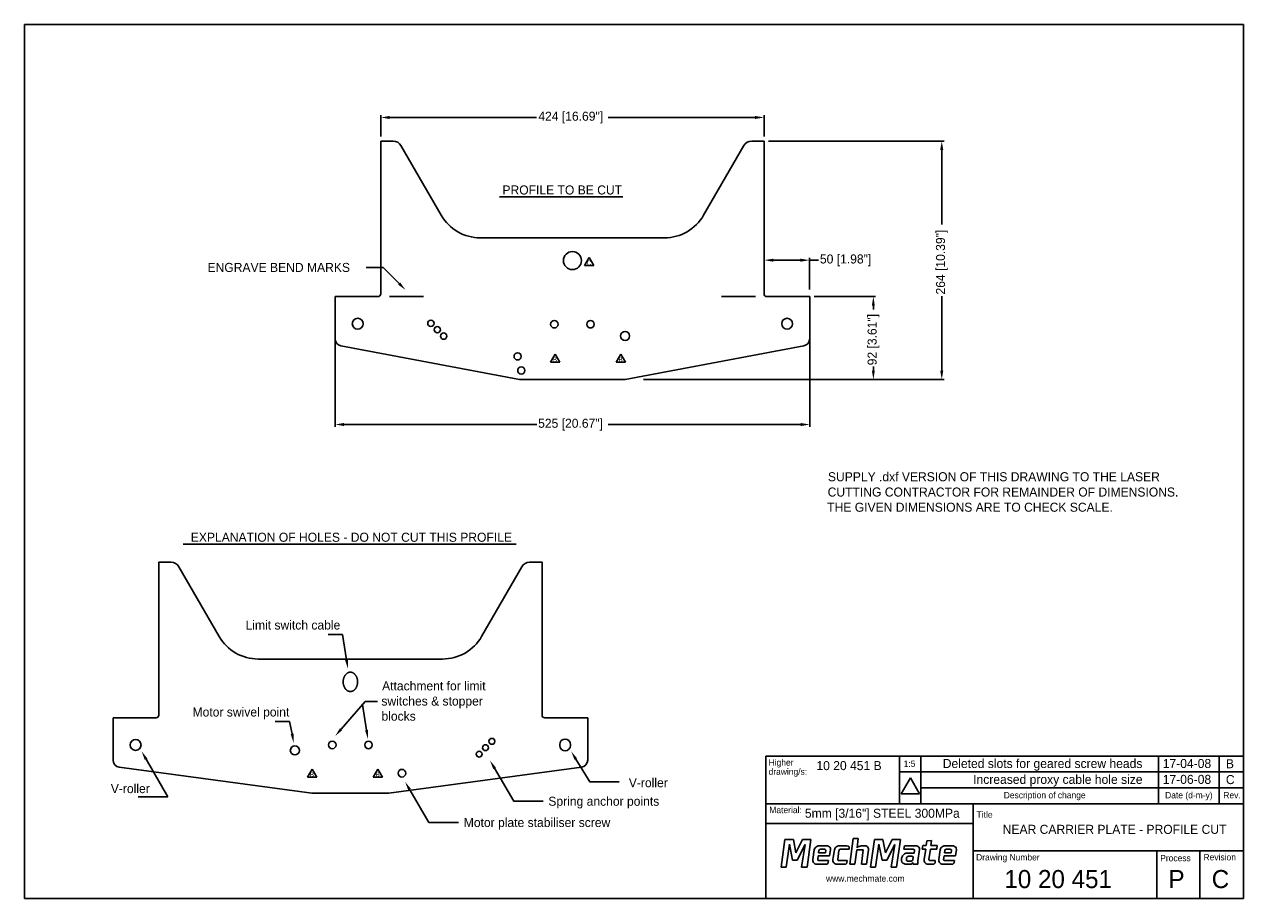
# Model space of a CAD drawing. Extents: x 2978 to 4326, y 9187 to 10154.
import ezdxf
from ezdxf.enums import TextEntityAlignment as Align

# ---------------------------------------------------------------- set-up
doc = ezdxf.new("R2010")
doc.units = 0
doc.header["$LTSCALE"] = 50
doc.layers.get('0').update_dxf_attribs({"color": 221, "linetype": 'CONTINUOUS'})
doc.layers.get('DEFPOINTS').update_dxf_attribs({"linetype": 'CONTINUOUS'})
for name, color, linetype in [('01_FRAME', 4, 'CONTINUOUS'), ('01_FRAME0', 4, 'CONTINUOUS'), ('10_OUTLINE', 2, 'CONTINUOUS'), ('10_OUTLINE0', 2, 'CONTINUOUS'), ('50_DIMENSIONS', 7, 'CONTINUOUS'), ('50_DIMENSIONS0', 7, 'CONTINUOUS'), ('50_DIMENSIONS1', 7, 'CONTINUOUS'), ('62_TEXT', 7, 'CONTINUOUS')]:
    doc.layers.add(name, color=color, linetype=linetype)
doc.styles.add('MECHTRONICS', font='txt', dxfattribs={"height": 10})
doc.dimstyles.get("Standard").update_dxf_attribs({"dimtxt": 0.18, "dimasz": 0.18, "dimexe": 0.18, "dimexo": 0.0625, "dimgap": 0.09, "dimtad": 0, "dimtih": 1, "dimtoh": 1, "dimzin": 0, "dimcen": 0.09, "dimazin": 3, "dimtfac": 1, "dimtofl": 0, "dimtmove": 0, "dimatfit": 3})

# ---------------------------------------------------------------- blocks, each defined once
blk = doc.blocks.new('*U53')
at = {"layer": '50_DIMENSIONS1', "color": 0, "style": 'MECHTRONICS'}
blk.add_text('525 [20.67"]', height=10, dxfattribs=at).set_placement((3546.3, 9707.7))
blk = doc.blocks.new('*D39')
at = {"layer": '50_DIMENSIONS1', "color": 7}
for p, q in [((3321.8, 9847.8), (3321.8, 9708.8)), ((3846.7, 9847.8), (3846.7, 9708.8)), ((3331.8, 9711.3), (3544.8, 9711.3)), ((3836.7, 9711.3), (3623.6, 9711.3))]:
    blk.add_line(p, q, dxfattribs=at)
for points in [[(3331.8, 9713), (3331.8, 9709.6), (3321.8, 9711.3)], [(3836.7, 9713), (3836.7, 9709.6), (3846.7, 9711.3)]]:
    blk.add_solid(points, dxfattribs=at)
at = {"layer": 'DEFPOINTS', "color": 0}
for p in [(3321.8, 9852.8), (3846.7, 9852.8), (3846.7, 9711.3)]:
    blk.add_point(p, dxfattribs=at)
at = {"layer": '50_DIMENSIONS1'}
blk.add_blockref('*U53', (0, 0), dxfattribs=at)
blk = doc.blocks.new('*U50')
at = {"layer": '50_DIMENSIONS1', "color": 0, "style": 'MECHTRONICS'}
blk.add_text('264 [10.39"]', height=10, rotation=90, dxfattribs=at).set_placement((3996.2, 9855.1))
blk = doc.blocks.new('*D40')
at = {"layer": '50_DIMENSIONS1', "color": 7}
for p, q in [((3801.2, 10024.8), (3995.1, 10024.8)), ((3992.6, 10014.8), (3992.6, 9932.4)), ((3992.6, 9771), (3992.6, 9853.4)), ((3662.8, 9761), (3995.1, 9761))]:
    blk.add_line(p, q, dxfattribs=at)
for points in [[(3990.9, 10014.8), (3994.3, 10014.8), (3992.6, 10024.8)], [(3990.9, 9771), (3994.3, 9771), (3992.6, 9761)]]:
    blk.add_solid(points, dxfattribs=at)
at = {"layer": 'DEFPOINTS', "color": 0}
for p in [(3796.2, 10024.8), (3992.6, 10024.8), (3657.8, 9761)]:
    blk.add_point(p, dxfattribs=at)
at = {"layer": '50_DIMENSIONS1'}
blk.add_blockref('*U50', (0, 0), dxfattribs=at)
blk = doc.blocks.new('*U52')
at = {"layer": '50_DIMENSIONS1', "color": 0, "style": 'MECHTRONICS'}
blk.add_text('92 [3.61"]', height=10, rotation=90, dxfattribs=at).set_placement((3920.6, 9776.8))
blk = doc.blocks.new('*D41')
at = {"layer": '50_DIMENSIONS1', "color": 7}
for p, q in [((3851.7, 9852.8), (3919.5, 9852.8)), ((3917, 9842.8), (3917, 9838.6)), ((3917, 9771), (3917, 9775.3)), ((3662.8, 9761), (3919.5, 9761))]:
    blk.add_line(p, q, dxfattribs=at)
for points in [[(3915.3, 9842.8), (3918.6, 9842.8), (3917, 9852.8)], [(3915.3, 9771), (3918.6, 9771), (3917, 9761)]]:
    blk.add_solid(points, dxfattribs=at)
at = {"layer": 'DEFPOINTS', "color": 0}
for p in [(3846.7, 9852.8), (3917, 9852.8), (3657.8, 9761)]:
    blk.add_point(p, dxfattribs=at)
at = {"layer": '50_DIMENSIONS1'}
blk.add_blockref('*U52', (0, 0), dxfattribs=at)
blk = doc.blocks.new('*U51')
at = {"layer": '50_DIMENSIONS1', "color": 0, "style": 'MECHTRONICS'}
blk.add_text('50 [1.98"]', height=10, dxfattribs=at).set_placement((3857.9, 9889.4))
blk = doc.blocks.new('*D42')
at = {"layer": '50_DIMENSIONS1', "color": 7}
for p, q in [((3796.2, 9860.8), (3796.2, 9895.6)), ((3846.4, 9860.8), (3846.4, 9895.6)), ((3806.2, 9893.1), (3836.4, 9893.1)), ((3846.4, 9893.1), (3856.4, 9893.1))]:
    blk.add_line(p, q, dxfattribs=at)
for points in [[(3806.2, 9894.7), (3806.2, 9891.4), (3796.2, 9893.1)], [(3836.4, 9894.7), (3836.4, 9891.4), (3846.4, 9893.1)]]:
    blk.add_solid(points, dxfattribs=at)
at = {"layer": 'DEFPOINTS', "color": 0}
for p in [(3846.4, 9893.1), (3796.2, 9855.8), (3846.4, 9855.8)]:
    blk.add_point(p, dxfattribs=at)
at = {"layer": '50_DIMENSIONS1'}
blk.add_blockref('*U51', (0, 0), dxfattribs=at)
blk = doc.blocks.new('*U49')
at = {"layer": '50_DIMENSIONS1', "color": 0, "style": 'MECHTRONICS'}
blk.add_text('424 [16.69"]', height=10, dxfattribs=at).set_placement((3546.5, 10047.3))
blk = doc.blocks.new('*D43')
at = {"layer": '50_DIMENSIONS1', "color": 7}
for p, q in [((3372.3, 10029.8), (3372.3, 10053.4)), ((3382.3, 10050.9), (3544.6, 10050.9)), ((3786.2, 10050.9), (3623.8, 10050.9)), ((3796.2, 10029.8), (3796.2, 10053.4))]:
    blk.add_line(p, q, dxfattribs=at)
for points in [[(3382.3, 10052.6), (3382.3, 10049.2), (3372.3, 10050.9)], [(3786.2, 10052.6), (3786.2, 10049.2), (3796.2, 10050.9)]]:
    blk.add_solid(points, dxfattribs=at)
at = {"layer": 'DEFPOINTS', "color": 0}
for p in [(3796.2, 10050.9), (3372.3, 10024.8), (3796.2, 10024.8)]:
    blk.add_point(p, dxfattribs=at)
at = {"layer": '50_DIMENSIONS1'}
blk.add_blockref('*U49', (0, 0), dxfattribs=at)
blk = doc.blocks.new('*U17')
at = {"layer": '62_TEXT', "style": 'MECHTRONICS'}
blk.add_text('V-roller', height=10, dxfattribs=at).set_placement((616.9, 200.1))
blk = doc.blocks.new('*U18')
at = {"layer": '62_TEXT', "style": 'MECHTRONICS'}
for s, p in [('Attachment for limit ', (344.1, 307.2)), ('switches & stopper ', (343.3, 290.4)), ('blocks', (343.4, 273.7))]:
    blk.add_text(s, height=10, dxfattribs=at).set_placement(p)
blk = doc.blocks.new('*U19')
at = {"layer": '62_TEXT', "style": 'MECHTRONICS'}
blk.add_text('V-roller', height=10, dxfattribs=at).set_placement((44.1, 193.6))
blk = doc.blocks.new('*U20')
at = {"layer": '62_TEXT', "style": 'MECHTRONICS'}
for s, p in [('SUPPLY .dxf VERSION OF THIS DRAWING TO THE LASER ', (837.1, 538.5)), ('CUTTING CONTRACTOR FOR REMAINDER OF DIMENSIONS. ', (836.8, 521.6)), ('THE GIVEN DIMENSIONS ARE TO CHECK SCALE.', (836.3, 504.8))]:
    blk.add_text(s, height=10, dxfattribs=at).set_placement(p)
blk = doc.blocks.new('*U21')
at = {"layer": '50_DIMENSIONS'}
blk.add_lwpolyline([(558.3, 231.2), (573.9, 205.9), (606.4, 205.9)], dxfattribs=at)
blk.add_solid([(556.9, 230.4), (553.1, 239.8), (559.7, 232.1)], dxfattribs=at)
blk = doc.blocks.new('*U22')
at = {"layer": '50_DIMENSIONS'}
blk.add_lwpolyline([(468.4, 221.1), (489.7, 184.8), (522.2, 184.8)], dxfattribs=at)
blk.add_solid([(467, 220.2), (463.4, 229.7), (469.9, 221.9)], dxfattribs=at)
blk = doc.blocks.new('*U23')
at = {"layer": '62_TEXT', "style": 'MECHTRONICS'}
blk.add_text('Motor plate stabiliser screw', height=10, dxfattribs=at).set_placement((434.4, 156.1))
blk = doc.blocks.new('*U24')
at = {"layer": '50_DIMENSIONS'}
blk.add_lwpolyline([(374.6, 197.4), (395.8, 161.2), (428.4, 161.2)], dxfattribs=at)
blk.add_solid([(373.1, 196.6), (369.5, 206.1), (376, 198.3)], dxfattribs=at)
blk = doc.blocks.new('*U25')
at = {"layer": '62_TEXT', "style": 'MECHTRONICS'}
blk.add_text('Limit switch cable', height=10, dxfattribs=at).set_placement((193.1, 374.5))
blk = doc.blocks.new('*U26')
at = {"layer": '62_TEXT', "style": 'MECHTRONICS'}
blk.add_text('Motor swivel point', height=10, dxfattribs=at).set_placement((134.5, 278.3))
blk = doc.blocks.new('*U37')
at = {"layer": '50_DIMENSIONS0', "style": 'MECHTRONICS'}
blk.add_text('ENGRAVE BEND MARKS', height=10, dxfattribs=at).set_placement((1684.9, 9853.7))
blk = doc.blocks.new('*U38')
at = {"layer": '50_DIMENSIONS0'}
blk.add_lwpolyline([(1896.8, 9840.9), (1879.1, 9858.6), (1860.3, 9858.6)], dxfattribs=at)
blk.add_solid([(1897.9, 9842.1), (1903.8, 9833.9), (1895.6, 9839.7)], dxfattribs=at)

msp = doc.modelspace()

# ---------------------------------------------------------------- linework, layer by layer
for p, q in [((3419.403, 9852.815), (3381.88, 9852.815)), ((3749.013, 9852.815), (3786.536, 9852.815))]:
    msp.add_line(p, q)
at = {"layer": '01_FRAME', "color": 4}
for p, q in [((2978.222, 10153.868), (2978.222, 9186.936)), ((4326.387, 10153.868), (2978.222, 10153.868)), ((4326.387, 9186.936), (4326.387, 10153.868)), ((3798.087, 9291.838), (3945.988, 9291.838)), ((3798.087, 9186.936), (3798.087, 9291.838)), ((3945.988, 9291.838), (4325.97, 9291.838)), ((4027.305, 9291.838), (4027.305, 9186.936)), ((3798.087, 9270.105), (4027.305, 9270.105)), ((4027.305, 9239.62), (4325.97, 9239.62)), ((2978.222, 9186.936), (4326.387, 9186.936))]:
    msp.add_line(p, q, dxfattribs=at)
at = {"layer": '01_FRAME', "color": 7}
for p, q in [((3597.544, 9887.021), (3602.654, 9895.871)), ((3607.764, 9887.021), (3602.654, 9895.871)), ((3597.544, 9887.021), (3607.764, 9887.021)), ((3559.924, 9780.177), (3565.034, 9789.027)), ((3570.143, 9780.177), (3565.034, 9789.027)), ((3632.641, 9780.177), (3637.751, 9789.027)), ((3642.861, 9780.177), (3637.751, 9789.027)), ((3559.924, 9780.177), (3570.143, 9780.177)), ((3632.641, 9780.177), (3642.861, 9780.177)), ((3291.275, 9321.25), (3296.385, 9330.1)), ((3301.495, 9321.25), (3296.385, 9330.1)), ((3363.993, 9321.25), (3369.102, 9330.1)), ((3374.212, 9321.25), (3369.102, 9330.1)), ((3291.275, 9321.25), (3301.495, 9321.25)), ((3363.993, 9321.25), (3374.212, 9321.25)), ((3947.702, 9302.779), (3957.921, 9320.479)), ((3968.14, 9302.779), (3957.921, 9320.479)), ((3947.702, 9302.779), (3968.14, 9302.779))]:
    msp.add_line(p, q, dxfattribs=at)
at = {"layer": '01_FRAME', "color": 8}
for p, q in [((3798.087, 9344.566), (3945.988, 9344.566)), ((3798.087, 9291.838), (3798.087, 9344.566)), ((3945.988, 9344.566), (4325.97, 9344.566)), ((3945.988, 9291.838), (3945.988, 9344.566)), ((3969.609, 9291.838), (3969.609, 9344.777)), ((4232.329, 9291.838), (4232.329, 9344.733)), ((4299.288, 9291.838), (4299.288, 9344.733)), ((3945.988, 9327.004), (4325.97, 9327.004)), ((3969.609, 9309.443), (4325.97, 9309.443)), ((4230.249, 9239.62), (4230.249, 9186.936)), ((4278.109, 9239.62), (4278.109, 9186.936))]:
    msp.add_line(p, q, dxfattribs=at)
at = {"layer": '01_FRAME0', "color": 7}
for p, q in [((3819.214, 9252.158), (3814.898, 9221.642)), ((3828.591, 9252.158), (3819.214, 9252.158)), ((3831.36, 9237.582), (3828.591, 9252.158)), ((3838.732, 9252.158), (3831.36, 9237.582)), ((3847.975, 9252.158), (3838.732, 9252.158)), ((3843.602, 9221.642), (3847.975, 9252.158)), ((3894.52, 9253.452), (3890.963, 9224.929)), ((3900.345, 9253.452), (3894.52, 9253.452)), ((3899.127, 9243.24), (3900.345, 9253.452)), ((3918.2, 9252.158), (3913.883, 9221.642)), ((3927.577, 9252.158), (3918.2, 9252.158)), ((3930.346, 9237.582), (3927.577, 9252.158)), ((3937.718, 9252.158), (3930.346, 9237.582)), ((3946.961, 9252.158), (3937.718, 9252.158)), ((3942.588, 9221.642), (3946.961, 9252.158)), ((3976.212, 9250.788), (3975.397, 9245.535)), ((3981.395, 9251.378), (3976.212, 9250.788)), ((3980.549, 9245.535), (3981.395, 9251.378)), ((3820.512, 9221.642), (3824.122, 9247.049)), ((3824.122, 9247.049), (3827.674, 9229.554)), ((3832.773, 9229.554), (3841.654, 9246.934)), ((3841.654, 9246.934), (3837.682, 9221.642)), ((3851.675, 9240.856), (3850.06, 9230.247)), ((3856.741, 9240.078), (3856.421, 9237.397)), ((3856.421, 9237.397), (3863.877, 9237.397)), ((3865.356, 9245.393), (3857.904, 9245.393)), ((3862.962, 9241.527), (3858.205, 9241.527)), ((3863.877, 9237.397), (3864.29, 9240.397)), ((3868.516, 9234.091), (3869.597, 9241.344)), ((3873.873, 9240.856), (3872.642, 9232.553)), ((3877.604, 9230.131), (3878.948, 9240.088)), ((3887.715, 9245.393), (3880.102, 9245.393)), ((3880.409, 9241.548), (3890.103, 9241.548)), ((3890.103, 9241.548), (3890.319, 9242.878)), ((3896.415, 9224.929), (3898.661, 9240.845)), ((3898.661, 9240.845), (3905.89, 9240.845)), ((3905.89, 9240.845), (3903.878, 9224.929)), ((3904.976, 9245.393), (3908.165, 9245.393)), ((3909.563, 9224.929), (3911.597, 9241.018)), ((3919.498, 9221.642), (3923.108, 9247.049)), ((3923.108, 9247.049), (3926.66, 9229.554)), ((3931.759, 9229.554), (3940.64, 9246.934)), ((3940.64, 9246.934), (3936.667, 9221.642)), ((3950.858, 9243.771), (3950.627, 9241.541)), ((3950.627, 9241.541), (3961.017, 9241.541)), ((3963.868, 9245.462), (3953.242, 9245.462)), ((3961.931, 9237.313), (3954.549, 9237.313)), ((3962.316, 9240.08), (3961.931, 9237.313)), ((3962.345, 9240.412), (3962.316, 9240.08)), ((3966.152, 9228.553), (3968.109, 9241.414)), ((3971.756, 9245.535), (3971.091, 9241.768)), ((3971.091, 9241.768), (3974.859, 9241.768)), ((3975.397, 9245.535), (3971.756, 9245.535)), ((3974.859, 9241.768), (3973.09, 9230.236)), ((3978.435, 9230.12), (3980.088, 9241.768)), ((3980.088, 9241.768), (3987.009, 9241.768)), ((3987.47, 9245.535), (3980.549, 9245.535)), ((3987.009, 9241.768), (3987.47, 9245.535)), ((3990.862, 9240.856), (3989.247, 9230.247)), ((3995.928, 9240.078), (3995.607, 9237.397)), ((3995.607, 9237.397), (4003.064, 9237.397)), ((4004.543, 9245.393), (3997.091, 9245.393)), ((4002.149, 9241.527), (3997.391, 9241.527)), ((4003.064, 9237.397), (4003.477, 9240.397)), ((4007.703, 9234.091), (4008.783, 9241.344)), ((3814.898, 9221.642), (3820.512, 9221.642)), ((3827.674, 9229.554), (3832.773, 9229.554)), ((3837.682, 9221.642), (3843.602, 9221.642)), ((3854.443, 9225.019), (3864.778, 9225.019)), ((3855.409, 9230.131), (3855.905, 9234.091)), ((3855.905, 9234.091), (3868.516, 9234.091)), ((3867.362, 9228.94), (3857.135, 9228.94)), ((3867.132, 9226.71), (3867.362, 9228.94)), ((3868.516, 9234.091), (3868.516, 9234.091)), ((3872.642, 9232.553), (3872.258, 9230.247)), ((3876.641, 9225.019), (3880.64, 9225.019)), ((3880.64, 9228.94), (3879.33, 9228.94)), ((3888.06, 9228.94), (3880.64, 9228.94)), ((3880.64, 9225.019), (3885.438, 9225.019)), ((3887.791, 9226.71), (3888.022, 9228.709)), ((3888.022, 9228.709), (3888.06, 9228.94)), ((3890.963, 9224.929), (3896.415, 9224.929)), ((3890.963, 9224.929), (3890.963, 9224.929)), ((3903.878, 9224.929), (3909.563, 9224.929)), ((3913.883, 9221.642), (3919.498, 9221.642)), ((3926.66, 9229.554), (3931.759, 9229.554)), ((3936.667, 9221.642), (3942.588, 9221.642)), ((3953.088, 9225.011), (3958.009, 9225.011)), ((3955.01, 9228.304), (3958.715, 9228.232)), ((3959.955, 9233.763), (3956.016, 9233.763)), ((3960.705, 9230.164), (3961.152, 9232.633)), ((3961.009, 9225.088), (3966.315, 9225.088)), ((3966.315, 9225.088), (3966.114, 9227.361)), ((3977.473, 9225.008), (3982.81, 9225.008)), ((3977.473, 9225.008), (3977.858, 9225.008)), ((3985.394, 9228.929), (3980.16, 9228.929)), ((3985.163, 9226.699), (3985.394, 9228.929)), ((3993.63, 9225.019), (4003.965, 9225.019)), ((3994.596, 9230.131), (3995.091, 9234.091)), ((3995.091, 9234.091), (4007.703, 9234.091)), ((4006.549, 9228.94), (3996.322, 9228.94)), ((4006.319, 9226.71), (4006.549, 9228.94)), ((4007.703, 9234.091), (4007.703, 9234.091))]:
    msp.add_line(p, q, dxfattribs=at)
for centre, radius, start, end in [((3856.545, 9240.083), 4.931, 116.434312, 170.973748), ((3858.175, 9236.804), 8.593, 91.809445, 116.434312), ((3858.504, 9239.824), 1.781, 129.978867, 171.821547), ((3858.247, 9240.193), 1.334, 91.829758, 131.711499), ((3863.027, 9240.158), 1.37, 41.694258, 92.74167), ((3863.342, 9240.439), 0.949, 357.496511, 41.694258), ((3864.86, 9239.883), 5.532, 44.532576, 84.85299), ((3866.761, 9241.753), 2.865, 351.796154, 44.532576), ((3878.743, 9240.083), 4.931, 116.434312, 170.973748), ((3880.373, 9236.804), 8.593, 91.809445, 116.434312), ((3880.709, 9239.846), 1.781, 129.978867, 171.821547), ((3880.452, 9240.215), 1.334, 91.829758, 131.711499), ((3887.791, 9242.785), 2.609, 29.017139, 91.670039), ((3888.293, 9243.064), 2.034, 354.752788, 29.017139), ((3900.983, 9242.149), 2.153, 118.12841, 149.550277), ((3905.362, 9233.958), 11.441, 91.933706, 118.12841), ((3908.212, 9242.817), 2.576, 57.030569, 91.058419), ((3907.235, 9241.311), 4.371, 356.162258, 57.030569), ((3954.683, 9230.979), 6.335, 91.211385, 150.301334), ((3952.545, 9243.495), 1.71, 130.984209, 170.706155), ((3953.235, 9242.7), 2.762, 89.862277, 130.984209), ((3961.083, 9240.173), 1.37, 41.694258, 92.74167), ((3961.397, 9240.453), 0.949, 357.496511, 41.694258), ((3963.372, 9239.953), 5.532, 44.532576, 84.85299), ((3965.273, 9241.823), 2.865, 351.796154, 44.532576), ((3995.732, 9240.083), 4.931, 116.434312, 170.973748), ((3997.362, 9236.804), 8.593, 91.809445, 116.434312), ((3997.691, 9239.824), 1.781, 129.978867, 171.821547), ((3997.434, 9240.193), 1.334, 91.829758, 131.711499), ((4002.214, 9240.158), 1.37, 41.694258, 92.74167), ((4002.529, 9240.439), 0.949, 357.496511, 41.694258), ((4004.047, 9239.883), 5.532, 44.532576, 84.85299), ((4005.948, 9241.753), 2.865, 351.796154, 44.532576), ((3854.794, 9229.642), 4.772, 172.721557, 213.37814), ((3854.519, 9229.461), 4.443, 213.37814, 269.02243), ((3856.439, 9230.139), 1.029, 180.443681, 242.054946), ((3857.124, 9231.431), 2.492, 242.054946, 270.250188), ((3864.763, 9227.801), 2.782, 269.688115, 309.851598), ((3865.469, 9226.955), 1.681, 309.851598, 351.610132), ((3876.991, 9229.642), 4.772, 172.721557, 213.37814), ((3876.717, 9229.461), 4.443, 213.37814, 269.02243), ((3878.634, 9230.139), 1.029, 180.443681, 242.054946), ((3879.319, 9231.431), 2.492, 242.054946, 270.250188), ((3885.423, 9227.801), 2.782, 269.688115, 309.851598), ((3886.129, 9226.955), 1.681, 309.851598, 351.610132), ((3953.815, 9229.934), 5.832, 172.840773, 205.630649), ((3957.278, 9229.499), 9.322, 150.301334, 172.840773), ((3951.419, 9228.785), 3.175, 205.630649, 237.511017), ((3953.519, 9232.083), 7.084, 237.511017, 266.510065), ((3958.992, 9230.25), 5.563, 164.788246, 186.820146), ((3954.761, 9229.706), 1.298, 185.171296, 236.501383), ((3935.403, 9237.023), 18.98, 343.742062, 345.590227), ((3955.565, 9231.776), 1.854, 126.797417, 163.583748), ((3955.118, 9230.245), 1.944, 236.501383, 266.8299), ((3955.987, 9231.17), 2.593, 89.355342, 126.250175), ((3957.372, 9228.574), 3.62, 280.141617, 328.863897), ((3958.332, 9230.535), 2.335, 279.456558, 324.929404), ((3959.89, 9232.394), 1.37, 41.694258, 92.74167), ((3957.603, 9231.047), 3.225, 324.929404, 344.118817), ((3965.731, 9227.56), 5.33, 189.251851, 207.625462), ((3960.204, 9232.675), 0.949, 357.496511, 41.694258), ((3971.095, 9227.801), 5, 171.34562, 185.043531), ((3977.823, 9229.631), 4.772, 172.721557, 213.37814), ((3977.549, 9229.45), 4.443, 213.37814, 269.02243), ((3979.464, 9230.128), 1.029, 180.443681, 242.054946), ((3980.149, 9231.42), 2.492, 242.054946, 270.250188), ((3982.794, 9227.79), 2.782, 269.688115, 309.851598), ((3983.5, 9226.944), 1.681, 309.851598, 351.610132), ((3993.981, 9229.642), 4.772, 172.721557, 213.37814), ((3993.706, 9229.461), 4.443, 213.37814, 269.02243), ((3995.626, 9230.139), 1.029, 180.443681, 242.054946), ((3996.311, 9231.431), 2.492, 242.054946, 270.250188), ((4003.95, 9227.801), 2.782, 269.688115, 309.851598), ((4004.656, 9226.955), 1.681, 309.851598, 351.610132)]:
    msp.add_arc(centre, radius, start, end, dxfattribs=at)
at = {"layer": '10_OUTLINE', "color": 2}
for p, q in [((3372.258, 9855.815), (3372.258, 10024.815)), ((3372.258, 10024.815), (3385.984, 10024.815)), ((3394.645, 10019.815), (3439.101, 9942.815)), ((3773.771, 10019.815), (3729.315, 9942.815)), ((3796.158, 10024.815), (3782.432, 10024.815)), ((3796.158, 9855.815), (3796.158, 10024.815)), ((3482.402, 9917.815), (3686.014, 9917.815)), ((3321.758, 9852.815), (3369.258, 9852.815)), ((3321.758, 9852.815), (3321.758, 9806.137)), ((3846.658, 9852.815), (3799.158, 9852.815)), ((3846.658, 9852.815), (3846.658, 9806.137)), ((3321.758, 9805.315), (3321.758, 9805.315)), ((3321.758, 9805.315), (3321.758, 9805.315)), ((3846.658, 9805.315), (3846.658, 9805.315)), ((3525.826, 9761.188), (3328.282, 9798.274)), ((3642.59, 9761.188), (3840.134, 9798.274)), ((3527.685, 9761.015), (3640.731, 9761.015))]:
    msp.add_line(p, q, dxfattribs=at)
for centre, radius in [((3584.208, 9892.602), 10), ((3346.758, 9822.815), 6), ((3821.658, 9822.815), 6), ((3427.703, 9823.239), 3.5), ((3434.774, 9816.168), 3.5), ((3441.845, 9809.097), 3.5), ((3642.513, 9809.246), 5), ((3523.636, 9786.674), 4), ((3527.685, 9771.092), 4)]:
    msp.add_circle(centre, radius, dxfattribs=at)
for centre, radius, start, end in [((3385.984, 10014.815), 10, 30, 90), ((3782.432, 10014.815), 10, 90, 150), ((3482.402, 9967.815), 50, 210, 270), ((3686.014, 9967.815), 50, 270, 330), ((3369.258, 9855.815), 3, 270, 0), ((3799.158, 9855.815), 3, 180, 270), ((3329.758, 9806.137), 8, 180, 259.367184), ((3838.658, 9806.137), 8, 280.632816, 0), ((3527.685, 9771.092), 10.077, 259.367184, 270), ((3640.731, 9771.092), 10.077, 270, 280.632816)]:
    msp.add_arc(centre, radius, start, end, dxfattribs=at)
at = {"layer": '10_OUTLINE0', "color": 2}
for centre in [(3564.208, 9822.208), (3604.208, 9822.208)]:
    msp.add_circle(centre, 4.15, dxfattribs=at)
at = {"layer": '50_DIMENSIONS'}
for p, q in [((3329.86, 9479.22), (3314.267, 9479.22)), ((3271.295, 9382.999), (3255.701, 9382.999)), ((3112.83, 9341.126), (3136.702, 9299.637)), ((3104.115, 9299.692), (3136.702, 9299.637))]:
    msp.add_line(p, q, dxfattribs=at)
msp.add_solid([(3111.386, 9340.295), (3107.843, 9349.794), (3114.275, 9341.957)], dxfattribs=at)
at = {"layer": '62_TEXT'}
for p, q in [((3503.611, 9963), (3639.876, 9963)), ((3153.714, 9578.898), (3522.007, 9578.898)), ((3126.763, 9389.897), (3126.763, 9558.897)), ((3126.763, 9558.897), (3140.489, 9558.897)), ((3550.663, 9558.897), (3536.937, 9558.897)), ((3550.663, 9389.897), (3550.663, 9558.897)), ((3149.15, 9553.897), (3193.606, 9476.897)), ((3528.276, 9553.897), (3483.82, 9476.897)), ((3334.42, 9451.008), (3329.86, 9479.22)), ((3236.907, 9451.897), (3440.519, 9451.897)), ((3328.39, 9374.259), (3354.994, 9405.054)), ((3356.512, 9373.32), (3351.952, 9401.532)), ((3354.994, 9405.054), (3368.587, 9405.054)), ((3076.263, 9386.897), (3123.763, 9386.897)), ((3076.263, 9386.897), (3076.263, 9340.219)), ((3601.163, 9386.897), (3553.663, 9386.897)), ((3601.163, 9386.897), (3601.163, 9340.219)), ((3274.25, 9369.22), (3271.295, 9382.999)), ((3570.163, 9357.397), (3570.163, 9356.397)), ((3582.163, 9357.397), (3582.163, 9356.397)), ((3076.263, 9339.397), (3076.263, 9339.397)), ((3296.213, 9303.747), (3083.2, 9332.29)), ((3381.213, 9303.747), (3594.226, 9332.29)), ((3601.163, 9339.397), (3601.163, 9339.397)), ((3296.213, 9303.747), (3381.213, 9303.747))]:
    msp.add_line(p, q, dxfattribs=at)
msp.add_polyline3d([(3338.713, 9416.003, 0), (3339.106, 9416.016, 0), (3339.497, 9416.054, 0), (3339.887, 9416.119, 0), (3340.274, 9416.208, 0), (3340.657, 9416.323, 0), (3341.035, 9416.463, 0), (3341.408, 9416.627, 0), (3341.774, 9416.816, 0), (3342.133, 9417.028, 0), (3342.484, 9417.264, 0), (3342.826, 9417.523, 0), (3343.158, 9417.803, 0), (3343.479, 9418.105, 0), (3343.788, 9418.427, 0), (3344.085, 9418.77, 0), (3344.37, 9419.131, 0), (3344.641, 9419.511, 0), (3344.897, 9419.908, 0), (3345.139, 9420.321, 0), (3345.365, 9420.75, 0), (3345.575, 9421.193, 0), (3345.768, 9421.649, 0), (3345.945, 9422.117, 0), (3346.104, 9422.596, 0), (3346.245, 9423.086, 0), (3346.368, 9423.583, 0), (3346.473, 9424.089, 0), (3346.559, 9424.6, 0), (3346.626, 9425.117, 0), (3346.674, 9425.637, 0), (3346.703, 9426.16, 0), (3346.713, 9426.684, 0), (3346.703, 9427.208, 0), (3346.674, 9427.731, 0), (3346.626, 9428.251, 0), (3346.559, 9428.768, 0), (3346.473, 9429.279, 0), (3346.368, 9429.784, 0), (3346.245, 9430.282, 0), (3346.104, 9430.771, 0), (3345.945, 9431.251, 0), (3345.768, 9431.719, 0), (3345.575, 9432.175, 0), (3345.365, 9432.618, 0), (3345.139, 9433.047, 0), (3344.897, 9433.46, 0), (3344.641, 9433.857, 0), (3344.37, 9434.237, 0), (3344.085, 9434.598, 0), (3343.788, 9434.94, 0), (3343.479, 9435.263, 0), (3343.158, 9435.565, 0), (3342.826, 9435.845, 0), (3342.484, 9436.104, 0), (3342.133, 9436.339, 0), (3341.774, 9436.552, 0), (3341.408, 9436.741, 0), (3341.035, 9436.905, 0), (3340.657, 9437.045, 0), (3340.274, 9437.16, 0), (3339.887, 9437.249, 0), (3339.497, 9437.313, 0), (3339.106, 9437.352, 0), (3338.713, 9437.365, 0), (3338.32, 9437.352, 0), (3337.929, 9437.313, 0), (3337.539, 9437.249, 0), (3337.152, 9437.16, 0), (3336.769, 9437.045, 0), (3336.391, 9436.905, 0), (3336.018, 9436.741, 0), (3335.652, 9436.552, 0), (3335.293, 9436.339, 0), (3334.942, 9436.104, 0), (3334.6, 9435.845, 0), (3334.268, 9435.565, 0), (3333.947, 9435.263, 0), (3333.638, 9434.94, 0), (3333.341, 9434.598, 0), (3333.056, 9434.237, 0), (3332.785, 9433.857, 0), (3332.529, 9433.46, 0), (3332.287, 9433.047, 0), (3332.061, 9432.618, 0), (3331.851, 9432.175, 0), (3331.658, 9431.719, 0), (3331.481, 9431.251, 0), (3331.322, 9430.771, 0), (3331.181, 9430.282, 0), (3331.057, 9429.784, 0), (3330.953, 9429.279, 0), (3330.867, 9428.768, 0), (3330.8, 9428.251, 0), (3330.751, 9427.731, 0), (3330.723, 9427.208, 0), (3330.713, 9426.684, 0), (3330.723, 9426.16, 0), (3330.751, 9425.637, 0), (3330.8, 9425.117, 0), (3330.867, 9424.6, 0), (3330.953, 9424.089, 0), (3331.057, 9423.583, 0), (3331.181, 9423.086, 0), (3331.322, 9422.596, 0), (3331.481, 9422.117, 0), (3331.658, 9421.649, 0), (3331.851, 9421.193, 0), (3332.061, 9420.75, 0), (3332.287, 9420.321, 0), (3332.529, 9419.908, 0), (3332.785, 9419.511, 0), (3333.056, 9419.131, 0), (3333.341, 9418.77, 0), (3333.638, 9418.427, 0), (3333.947, 9418.105, 0), (3334.268, 9417.803, 0), (3334.6, 9417.523, 0), (3334.942, 9417.264, 0), (3335.293, 9417.028, 0), (3335.652, 9416.816, 0), (3336.018, 9416.627, 0), (3336.391, 9416.463, 0), (3336.769, 9416.323, 0), (3337.152, 9416.208, 0), (3337.539, 9416.119, 0), (3337.929, 9416.054, 0), (3338.32, 9416.016, 0), (3338.713, 9416.003, 0)], dxfattribs=at)
for centre, radius in [((3101.263, 9356.897), 6), ((3318.713, 9356.897), 4.15), ((3358.713, 9356.897), 4.15), ((3488.147, 9353.856), 3.25), ((3495.218, 9360.927), 3.25), ((3277.295, 9350.815), 5), ((3481.076, 9346.785), 3.25), ((3395.655, 9325.674), 4.25)]:
    msp.add_circle(centre, radius, dxfattribs=at)
for centre, radius, start, end in [((3140.489, 9548.897), 10, 30, 90), ((3536.937, 9548.897), 10, 90, 150), ((3236.907, 9501.897), 50, 210, 270), ((3440.519, 9501.897), 50, 270, 330), ((3123.763, 9389.897), 3, 270, 0), ((3553.663, 9389.897), 3, 180, 270), ((3576.163, 9357.397), 6, 0, 180), ((3576.163, 9356.397), 6, 180, 0), ((3084.263, 9340.219), 8, 180, 262.368011), ((3593.163, 9340.219), 8, 277.631989, 0)]:
    msp.add_arc(centre, radius, start, end, dxfattribs=at)
for points in [[(3336.066, 9451.274), (3336.016, 9441.136), (3332.775, 9450.742)], [(3329.651, 9373.17), (3321.853, 9366.692), (3327.129, 9375.349)], [(3358.157, 9373.586), (3358.107, 9363.448), (3354.866, 9373.054)], [(3275.896, 9369.486), (3275.846, 9359.348), (3272.605, 9368.954)]]:
    msp.add_solid(points, dxfattribs=at)

# ---------------------------------------------------------------- block references
at = {"layer": '50_DIMENSIONS'}
for name in ['*U20', '*U25', '*U18', '*U26', '*U21', '*U22', '*U24', '*U17', '*U19', '*U23']:
    msp.add_blockref(name, (3029.666, 9110.041), dxfattribs=at)
at = {"layer": '50_DIMENSIONS0'}
for name in ['*U37', '*U38']:
    msp.add_blockref(name, (1495.818, 26.341), dxfattribs=at)

# ---------------------------------------------------------------- texts
at = {"layer": '01_FRAME', "color": 7, "style": 'MECHTRONICS'}
for s, height, p in [('C', 5, (3600.068, 9887.558)), ('B', 5, (3562.448, 9780.714)), ('B', 5, (3635.165, 9780.714)), ('Deleted slots for geared screw heads', 10, (3993.708, 9331.388)), ('B', 10, (4306.787, 9331.152)), ('B', 5, (3293.799, 9321.787)), ('B', 5, (3366.517, 9321.787)), ('Increased proxy cable hole size', 10, (4027.324, 9313.826)), ('C', 10, (4306.787, 9313.591))]:
    msp.add_text(s, height=height, dxfattribs=at).set_placement(p)
at = {"layer": '01_FRAME', "color": 8, "style": 'MECHTRONICS'}
for s, p in [('drawing/s:', (3801.111, 9323.898)), ('Higher', (3801.111, 9334.036)), ('Description of change', (4061.139, 9297.873)), ('Date (d-m-y)', (4239.563, 9297.873)), ('Rev.', (4303.973, 9297.873)), ('Material:', (3801.957, 9281.463)), ('Title', (4031.175, 9276.384)), ('Drawing Number', (4030.603, 9229.18)), ('Process', (4234.163, 9228.247)), ('Revision', (4282.024, 9229.256)), ('www.mechmate.com', (3864.654, 9205.701))]:
    msp.add_text(s, height=7, dxfattribs=at).set_placement(p)
at = {"layer": '01_FRAME0', "color": 8, "style": 'MECHTRONICS'}
msp.add_text('1:5', height=7, dxfattribs=at).set_placement((3950.499, 9332.67))
at = {"layer": '62_TEXT', "style": 'MECHTRONICS'}
for s, p in [('PROFILE TO BE CUT', (3572.975, 9965.734)), ('EXPLANATION OF HOLES - DO NOT CUT THIS PROFILE', (3339.808, 9581.632)), ('NEAR CARRIER PLATE - PROFILE CUT', (4183.695, 9258.557))]:
    msp.add_text(s, height=10, dxfattribs=at).set_placement(p, align=Align.CENTER)
for s, height, p in [('10 20 451 B', 10, (3854.005, 9329.06)), ('17-04-08', 10, (4236.964, 9331.388)), ('17-06-08', 10, (4236.964, 9313.826)), ('Spring anchor points', 10, (3557.587, 9289.655)), ('5mm [3/16"] STEEL 300MPa', 10, (3841.263, 9276.369)), ('10 20 451', 20, (4061.839, 9198.565)), ('P', 20, (4243.269, 9198.565)), ('C', 20, (4291.129, 9198.565))]:
    msp.add_text(s, height=height, dxfattribs=at).set_placement(p)

# ---------------------------------------------------------------- dimensions: what is measured, and where the dimension line sits
at = {"layer": '50_DIMENSIONS1', "color": 255}
for base, p1, p2, picture, middle in [((3796.158, 10050.883), (3372.258, 10024.815), (3796.158, 10024.815), '*D43', (3584.208, 10050.883)), ((3846.37, 9893.068), (3796.158, 9855.815), (3846.37, 9855.815), '*D42', (3888, 9893.068)), ((3846.658, 9711.306), (3321.758, 9852.815), (3846.658, 9852.815), '*D39', (3584.208, 9711.306))]:
    dim = msp.add_linear_dim(base=base, p1=p1, p2=p2, dimstyle='Standard', override={"dimpost": '<>'}, dxfattribs=at)
    dim.commit()
    dim.dimension.update_dxf_attribs({"geometry": picture, "text_midpoint": middle})
for base, p2, picture, middle in [((3992.611, 10024.815), (3796.158, 10024.815), '*D40', (3992.611, 9892.915)), ((3916.98, 9852.815), (3846.658, 9852.815), '*D41', (3916.98, 9806.915))]:
    dim = msp.add_linear_dim(base=base, p1=(3657.843, 9761.015), p2=p2, angle=90, dimstyle='Standard', override={"dimpost": '<>'}, dxfattribs=at)
    dim.commit()
    dim.dimension.update_dxf_attribs({"geometry": picture, "text_midpoint": middle})

doc.saveas('drawing.dxf')
